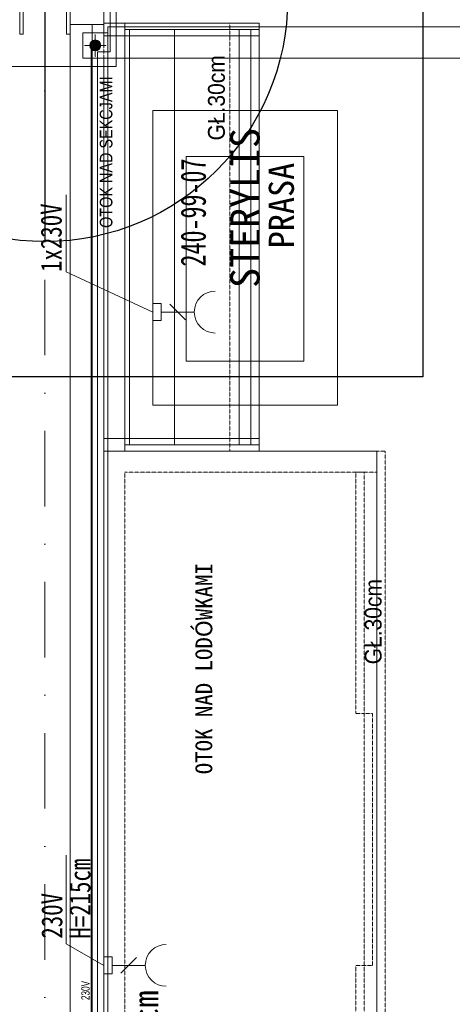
# Model space of a CAD drawing. Header units: centimetres. Extents: x -9388 to 91680, y -1419244 to 50347.
# Tile 20 of 183: x 5429 to 6459, y -704067 to -701721. Entities that reach past the tile are written whole.
import ezdxf
from ezdxf.enums import TextEntityAlignment as Align

# ---------------------------------------------------------------- set-up
doc = ezdxf.new("R2010")
doc.units = ezdxf.units.CM
for name, pattern in [('CENTER', [2, 1.25, -0.25, 0.25, -0.25]), ('DASHED', [0.75, 0.5, -0.25]), ('Kropki i Kreski', [360, 180, -90, 0, -90])]:
    doc.linetypes.add(name, pattern=pattern)
for name, color, linetype in [('! Strefy Powierzchnie', 7, 'Continuous'), ('Okna ArchiCADa', 7, 'Continuous'), ('Osie', 7, 'Continuous')]:
    doc.layers.add(name, color=color, linetype=linetype)
doc.layers.add('! słupy stalowe_Nr_pióra__232', color=7, linetype='Continuous', lineweight=13, true_color=0x24a2ff)
doc.layers.add('Wnętrze - umeblowanie_Nr_pióra__201', color=7, linetype='Continuous', lineweight=5, true_color=0x595959)
for name, color, linetype, lineweight in [('! słupy stalowe_Nr_pióra__7', 7, 'Continuous', 13), ('Okna ArchiCADa_Nr_pióra__3', 7, 'Continuous', 13), ('Okna ArchiCADa_Nr_pióra__41', 7, 'Continuous', 15), ('Okna ArchiCADa_Nr_pióra__43', 7, 'Continuous', 13), ('Osie_Nr_pióra__1', 7, 'Continuous', 13), ('Osie_Nr_pióra__4', 7, 'Continuous', 13), ('Q_podkład', 8, 'Continuous', 9), ('Rynny_Nr_pióra__101', 7, 'Continuous', 5), ('Strefy_Nr_pióra__1', 7, 'Continuous', 13), ('Wnętrze - umeblowanie_Nr_pióra__1', 7, 'Continuous', 13), ('Wnętrze - umeblowanie_Nr_pióra__101', 7, 'Continuous', 5), ('Wnętrze - umeblowanie_Nr_pióra__161', 7, 'Continuous', 5), ('Wnętrze - umeblowanie_Nr_pióra__7', 7, 'Continuous', 13), ('Ściany zewnętrzne_Nr_pióra__1', 7, 'Continuous', 13), ('Ściany zewnętrzne_Nr_pióra__41', 7, 'Continuous', 15)]:
    doc.layers.add(name, color=color, linetype=linetype, lineweight=lineweight)
doc.layers.add('Q_uwagi', color=7, linetype='Continuous', lineweight=30, true_color=0xff0101, plot=False)
doc.styles.add('Arial_1do50', font='ARIALN.TTF', dxfattribs={"width": 0.9})
doc.styles.add('GENERATED_STYLE_1', font='calibri.ttf')
doc.styles.add('GENERATED_STYLE_2', font='arial.ttf')
doc.styles.add('GENERATED_STYLE_3', font='calibri.ttf')
doc.styles.add('GENERATED_STYLE_4', font='ARIALN.TTF')
doc.linetypes.add('Zygzak MAŁY', pattern='A,0,[1,PAB.01_RZUT PRZYZIEMIA1.Shx,S=0.873016,R=0,X=0,Y=-0.0275],-110,0', length=110)

# ---------------------------------------------------------------- blocks, each defined once
blk = doc.blocks.new('Standardowy znacznik siatki_4')
at = {"layer": 'Osie_Nr_pióra__4', "linetype": 'Kropki i Kreski'}
blk.add_line((1000, 0), (12138.2, 0), dxfattribs=at)
at = {"layer": 'Osie_Nr_pióra__1', "style": 'GENERATED_STYLE_3'}
for tag, p in [('AC_MarkerText_1_0', (-125, 5.7)), ('AC_MarkerText_1_1', (13263.2, 5.7))]:
    blk.add_attdef(tag, text='', height=100, rotation=270, dxfattribs=at).set_placement(p, align=Align.MIDDLE_CENTER)
blk = doc.blocks.new('Witryna sklepowa 19_3')
at = {"layer": 'Okna ArchiCADa_Nr_pióra__3', "color": 8, "linetype": 'Continuous'}
for p, q in [((-465, 60), (465, 60)), ((-465, 0), (465, 0)), ((-465, 0), (-465, -50)), ((-415, 0), (-465, 0)), ((-415, -50), (-415, 0)), ((415, 0), (415, -50)), ((465, 0), (415, 0)), ((465, -50), (465, 0)), ((-465, -50), (465, -50)), ((-465, -50), (-415, -50)), ((415, -50), (465, -50)), ((-435, -260), (435, -260))]:
    blk.add_line(p, q, dxfattribs=at)
at = {"layer": 'Okna ArchiCADa_Nr_pióra__41', "color": 8, "linetype": 'Continuous'}
for p, q in [((-465, 0), (-465, -50)), ((465, 0), (465, -50))]:
    blk.add_line(p, q, dxfattribs=at)
at = {"layer": 'Okna ArchiCADa_Nr_pióra__43', "color": 8, "linetype": 'Continuous'}
blk.add_line((-415, -10), (415, -10), dxfattribs=at)
blk = doc.blocks.new('A$C65C32780')
at = {"layer": 'Q_uwagi'}
for p, q in [((0, 57.79), (0, -57.79)), ((-57.79, 0), (57.79, 0))]:
    blk.add_line(p, q, dxfattribs=at)
blk.add_circle((0, 0), 57.79, dxfattribs=at)
at = {"layer": 'Q_uwagi', "style": 'Arial_1do50', "width": 0.9}
for s, p in [('1', (-4.98, 67.71)), ('A', (-98.16, -7.91))]:
    blk.add_text(s, height=18, dxfattribs=at).set_placement(p)
blk = doc.blocks.new('PAB.01_RZUT PRZYZIEMIA')
at = {"layer": '! słupy stalowe_Nr_pióra__7', "linetype": 'Continuous'}
blk.add_hatch(color=8, dxfattribs=at).paths.add_polyline_path([(35622, -701782.8, 1), (35596, -701782.8, 1)])
blk.add_hatch(color=8, dxfattribs=at).paths.add_polyline_path([(35622, -701782.8, 1), (35596, -701782.8, 1)])
at = {"layer": '! Strefy Powierzchnie', "color": 8, "linetype": 'Continuous', "lineweight": 0, "flags": 128}
blk.add_lwpolyline([(35639, -701738.6), (35639, -707859.3), (41389, -707859.3), (41389, -708139.3), (42019, -708139.3), (42019, -701822.8), (41149, -701822.8), (41149, -701738.6)], close=True, dxfattribs=at)
at = {"layer": '! słupy stalowe_Nr_pióra__232', "color": 8, "linetype": 'Continuous'}
for p, q in [((35659, -701832.8), (35659, -701492.8)), ((35579, -701752.8), (35579, -701812.8)), ((35639, -701752.8), (35579, -701752.8)), ((35639, -701812.8), (35639, -701752.8)), ((35597, -701777.8), (35597, -701782.8)), ((35597.9, -701778), (35597, -701782.5)), ((35597, -701782.5), (35597.9, -701787.1)), ((35597, -701782.8), (35597.9, -701787.4)), ((35600.5, -701774.1), (35597.9, -701778)), ((35597.9, -701787.1), (35600.5, -701791)), ((35597.9, -701787.4), (35600.5, -701791.3)), ((35604.4, -701771.5), (35600.5, -701774.1)), ((35609, -701770.5), (35604.4, -701771.5)), ((35613.6, -701771.5), (35609, -701770.5)), ((35617.5, -701774.1), (35613.6, -701771.5)), ((35620.1, -701778), (35617.5, -701774.1)), ((35617.5, -701791), (35620.1, -701787.1)), ((35617.5, -701791.3), (35620.1, -701787.4)), ((35621, -701782.5), (35620.1, -701778)), ((35621, -701782.5), (35620.1, -701787.1)), ((35620.1, -701787.1), (35621, -701782.5)), ((35620.1, -701787.4), (35621, -701782.8)), ((35621, -701782.8), (35621, -701777.8)), ((35628.7, -701782.8), (35628.7, -701782.8)), ((35635, -701782.3), (35635.1, -701782.3)), ((35489, -701808.8), (35489.1, -701808.8)), ((35489, -701808.8), (35489.1, -701808.8)), ((35600.5, -701791), (35604.4, -701793.6)), ((35600.5, -701791.3), (35604.4, -701793.9)), ((35604.4, -701793.6), (35609, -701794.5)), ((35604.4, -701793.9), (35609, -701794.8)), ((35609, -701794.5), (35613.6, -701793.6)), ((35609, -701794.8), (35613.6, -701793.9)), ((35609, -701808.8), (35609.1, -701808.8)), ((35613.6, -701793.6), (35617.5, -701791)), ((35613.6, -701793.9), (35617.5, -701791.3)), ((35319, -701832.8), (35659, -701832.8)), ((35579, -701812.8), (35639, -701812.8)), ((35609, -701812.8), (35609.1, -701812.8))]:
    blk.add_line(p, q, dxfattribs=at)
at = {"layer": '! słupy stalowe_Nr_pióra__232', "color": 8, "linetype": 'CENTER'}
for p, q in [((35609, -701808.8), (35609, -701756.8)), ((35583, -701782.8), (35635, -701782.8))]:
    blk.add_line(p, q, dxfattribs=at)
at = {"layer": '! słupy stalowe_Nr_pióra__232', "color": 8, "linetype": 'Continuous', "flags": 128}
blk.add_lwpolyline([(35549, -701615.8), (35549, -701755.8), (35540.5, -701755.8), (35540.5, -701688.5), (35437.5, -701688.5), (35437.5, -701755.8), (35429, -701755.8), (35429, -701615.8), (35437.5, -701615.8), (35437.5, -701683), (35540.5, -701683), (35540.5, -701615.8)], close=True, dxfattribs=at)
at = {"layer": '! słupy stalowe_Nr_pióra__232', "color": 8, "linetype": 'Continuous'}
blk.add_circle((35609, -701782.8), 13, dxfattribs=at)
at = {"layer": 'Rynny_Nr_pióra__101', "color": 8, "linetype": 'Continuous'}
for p, q in [((35979, -701744.6), (35679, -701744.6)), ((35765.7, -702418), (35844.7, -702418)), ((35823.9, -702436.8), (35786.4, -702399.3)), ((35979, -702734.6), (35679, -702734.6)), ((35707.2, -703955.8), (35669.7, -703993.3)), ((35649, -703974.6), (35728, -703974.6))]:
    blk.add_line(p, q, dxfattribs=at)
at = {"layer": 'Rynny_Nr_pióra__101', "color": 8, "linetype": 'Continuous', "flags": 128}
for points in [[(35745.7, -702418), (35540, -702322.5), (35540, -702138.9)], [(35629, -703974.6), (35540, -703923.2), (35540, -703711.8)]]:
    blk.add_lwpolyline(points, dxfattribs=at)
for points in [[(35765.7, -702438), (35745.7, -702438), (35745.7, -702398), (35765.7, -702398)], [(35649, -703954.6), (35629, -703954.6), (35629, -703994.6), (35649, -703994.6)]]:
    blk.add_lwpolyline(points, close=True, dxfattribs=at)
at = {"layer": 'Rynny_Nr_pióra__101', "color": 8, "linetype": 'Continuous'}
for centre in [(35894.7, -702418), (35778, -703974.6)]:
    blk.add_arc(centre, 50, 90, 270, dxfattribs=at)
at = {"layer": 'Wnętrze - umeblowanie_Nr_pióra__1', "color": 8, "linetype": 'Zygzak MAŁY'}
blk.add_line((35601.5, -701732.8), (35601.5, -707889.3), dxfattribs=at)
at = {"layer": 'Wnętrze - umeblowanie_Nr_pióra__101', "color": 8, "linetype": 'Continuous'}
for p, q in [((35690.5, -702734.6), (35690.5, -701744.6)), ((35797.8, -702734.6), (35797.8, -701744.6)), ((35951.6, -702734.6), (35951.6, -701744.6))]:
    blk.add_line(p, q, dxfattribs=at)
at = {"layer": 'Wnętrze - umeblowanie_Nr_pióra__101', "color": 8, "linetype": 'Continuous', "flags": 128}
for points in [[(35629, -701759.6), (35999, -701759.6), (35999, -701729.6), (35629, -701729.6)], [(35629, -701729.6), (35629, -701759.6), (35679, -701759.6), (35679, -701729.6)], [(35679, -702734.6), (35679, -701744.6), (35999, -701744.6), (35999, -702734.6)], [(35679, -702734.6), (35679, -701744.6), (35979, -701744.6), (35979, -702734.6)], [(35745.7, -702639.7), (35745.7, -701937.9), (36185.7, -701937.9), (36185.7, -702639.7)], [(36105.7, -702047.1), (36105.7, -702534.7), (35825.7, -702534.7), (35825.7, -702047.1)]]:
    blk.add_lwpolyline(points, close=True, dxfattribs=at)
at = {"layer": 'Wnętrze - umeblowanie_Nr_pióra__101', "color": 8, "linetype": 'DASHED', "flags": 128}
blk.add_lwpolyline([(35629, -702749.6), (35629, -701729.6), (35929, -701729.6), (35929, -702749.6)], close=True, dxfattribs=at)
at = {"layer": 'Wnętrze - umeblowanie_Nr_pióra__101', "color": 8, "linetype": 'Continuous', "flags": 128}
blk.add_lwpolyline([(35629, -702749.6), (35999, -702749.6), (35999, -702719.6), (35629, -702719.6), (35629, -702749.6), (35679, -702749.6), (35679, -702719.6)], dxfattribs=at)
at = {"layer": 'Wnętrze - umeblowanie_Nr_pióra__161', "color": 8, "linetype": 'DASHED', "flags": 128}
for points in [[(35629, -705199.6), (35629, -702749.6), (36299, -702749.6), (36299, -705199.6)], [(35679, -705149.6), (35679, -702799.6), (36279, -702799.6), (36279, -705149.6)], [(36249, -703374.6), (36249, -702799.6), (36229, -702799.6), (36229, -703374.6)], [(36269, -703974.6), (36269, -703374.6), (36249, -703374.6), (36249, -703974.6)], [(36249, -704574.6), (36249, -703974.6), (36229, -703974.6), (36229, -704574.6)]]:
    blk.add_lwpolyline(points, close=True, dxfattribs=at)
at = {"layer": 'Wnętrze - umeblowanie_Nr_pióra__161', "color": 8, "linetype": 'Continuous', "flags": 128}
blk.add_lwpolyline([(35629, -705199.6), (36279, -705199.6), (36279, -702749.6), (35629, -702749.6)], close=True, dxfattribs=at)
at = {"layer": 'Ściany zewnętrzne_Nr_pióra__1', "color": 8, "linetype": 'Continuous'}
for p in [(35659, -701602.8), (35629, -701812.8)]:
    blk.add_line(p, (35659, -701812.8), dxfattribs=at)
at = {"layer": 'Ściany zewnętrzne_Nr_pióra__1', "color": 8, "linetype": 'Continuous', "flags": 128}
blk.add_lwpolyline([(35629, -707869.3), (35629, -701812.8)], dxfattribs=at)
at = {"layer": 'Ściany zewnętrzne_Nr_pióra__41', "color": 8, "linetype": 'Continuous'}
for p, q in [((35629, -701782.8), (35629, -701602.8)), ((35644, -701797.8), (35644, -701602.8)), ((35549, -701732.8), (35629, -701732.8)), ((35549, -707889.3), (35549, -701755.8)), ((35599, -701782.8), (35629, -701782.8)), ((35599, -707889.3), (35599, -701782.8)), ((35614, -701797.8), (35629, -701797.8)), ((35614, -707879.3), (35614, -701797.8)), ((35629, -701797.8), (35644, -701797.8))]:
    blk.add_line(p, q, dxfattribs=at)
at = {"layer": 'Okna ArchiCADa', "color": 8, "linetype": 'Continuous', "xscale": -1, "zscale": 1000, "rotation": 0.0001226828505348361}
blk.add_blockref('Witryna sklepowa 19_3', (36094, -701552.8), dxfattribs=at)
at = {"layer": 'Osie', "color": 8, "linetype": 'Continuous', "zscale": 1000, "rotation": 89.99999713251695}
blk.add_blockref('Standardowy znacznik siatki_4', (35489, -712523.4), dxfattribs=at)
at = {"layer": 'Q_uwagi', "xscale": 10, "yscale": 10, "zscale": 10}
blk.add_blockref('A$C65C32780', (35489, -701672.3), dxfattribs=at)
at = {"layer": 'Strefy_Nr_pióra__1', "color": 8, "linetype": 'Continuous', "insert": (35480.5, -703911), "char_height": 50, "width": 204.212, "attachment_point": 1, "rotation": 90, "line_spacing_factor": 0.801252, "style": 'GENERATED_STYLE_2'}
blk.add_mtext('\\A1;{\\W0.800000x;\\fMS Gothic|b0|i0|c238|p49;230V\\P\\fMS Gothic|b0|i0|c238|p49;H=215cm}', dxfattribs=at)
at = {"layer": 'Strefy_Nr_pióra__1', "color": 8, "linetype": 'Continuous', "insert": (35595.9, -704057.4), "char_height": 20, "attachment_point": 7, "rotation": 90, "style": 'GENERATED_STYLE_3'}
blk.add_mtext('\\A1;{\\W0.700000x;\\fArial|b0|i0|c238|p38;230V}', dxfattribs=at)
blk.add_mtext('\\A1;{\\W0.700000x;\\fArial|b0|i0|c238|p38;230V}', dxfattribs=at)
at = {"layer": 'Wnętrze - umeblowanie_Nr_pióra__1', "color": 8, "linetype": 'Continuous', "attachment_point": 1, "rotation": 90}
for s, insert, char_height, style in [('\\A1;{\\W0.800000x;\\fMS Gothic|b0|i0|c238|p49;1x230V}', (35478.9, -702322.5), 50, 'GENERATED_STYLE_2'), ('\\A1;{\\fMS Gothic|b1|i0|c238|p49;REGAŁ CHŁODNICZY 245cm}', (35699, -705062.9), 60, 'GENERATED_STYLE_1')]:
    blk.add_mtext(s, dxfattribs=dict(at, insert=insert, char_height=char_height, style=style))
at = {"layer": 'Wnętrze - umeblowanie_Nr_pióra__201', "color": 8, "linetype": 'Continuous', "attachment_point": 9, "rotation": 90}
for s, insert, char_height, style in [('\\A1;{\\fMS Gothic|b0|i0|c238|p49;GŁ.30cm}', (35917.9, -701806.1), 40, 'GENERATED_STYLE_2'), ('\\A1;{\\fArial Narrow|b0|i0|c238|p34;OTOK NAD SEKCJAMI}', (35650.1, -701856.7), 30, 'GENERATED_STYLE_4'), ('\\A1;{\\fMS Gothic|b0|i0|c238|p49;OTOK NAD LODÓWKAMI}', (35888.2, -703016.3), 40, 'GENERATED_STYLE_2'), ('\\A1;{\\fMS Gothic|b0|i0|c238|p49;GŁ.30cm}', (36291.2, -703054.2), 40, 'GENERATED_STYLE_2')]:
    blk.add_mtext(s, dxfattribs=dict(at, insert=insert, char_height=char_height, style=style))
at = {"layer": 'Wnętrze - umeblowanie_Nr_pióra__7', "color": 8, "linetype": 'Continuous', "rotation": 90, "style": 'GENERATED_STYLE_2'}
for s, insert, char_height, attachment_point in [('\\A1;{\\fMS Gothic|b0|i0|c238|p49;STERYLIS}', (35930.4, -702360.5), 70, 1), ('\\A1;{\\fMS Gothic|b0|i0|c238|p49;PRASA}', (36022, -702266.3), 60, 1), ('\\A1;{\\W0.700000x;\\fMS Gothic|b0|i0|c238|p49;240-99-07}', (35842.6, -702180.9), 60, 5)]:
    blk.add_mtext(s, dxfattribs=dict(at, insert=insert, char_height=char_height, attachment_point=attachment_point))

msp = doc.modelspace()

# ---------------------------------------------------------------- block references
at = {"layer": 'Q_podkład'}
msp.add_blockref('PAB.01_RZUT PRZYZIEMIA', (-30000, 0), dxfattribs=at)

# ---------------------------------------------------------------- next in the draw order: linework, layer by layer
at = {"layer": 'Q_uwagi'}
msp.add_lwpolyline([(4589, -700772.3), (6389, -700772.3), (6389, -702572.3), (4589, -702572.3)], close=True, dxfattribs=at)

doc.saveas('drawing.dxf')
